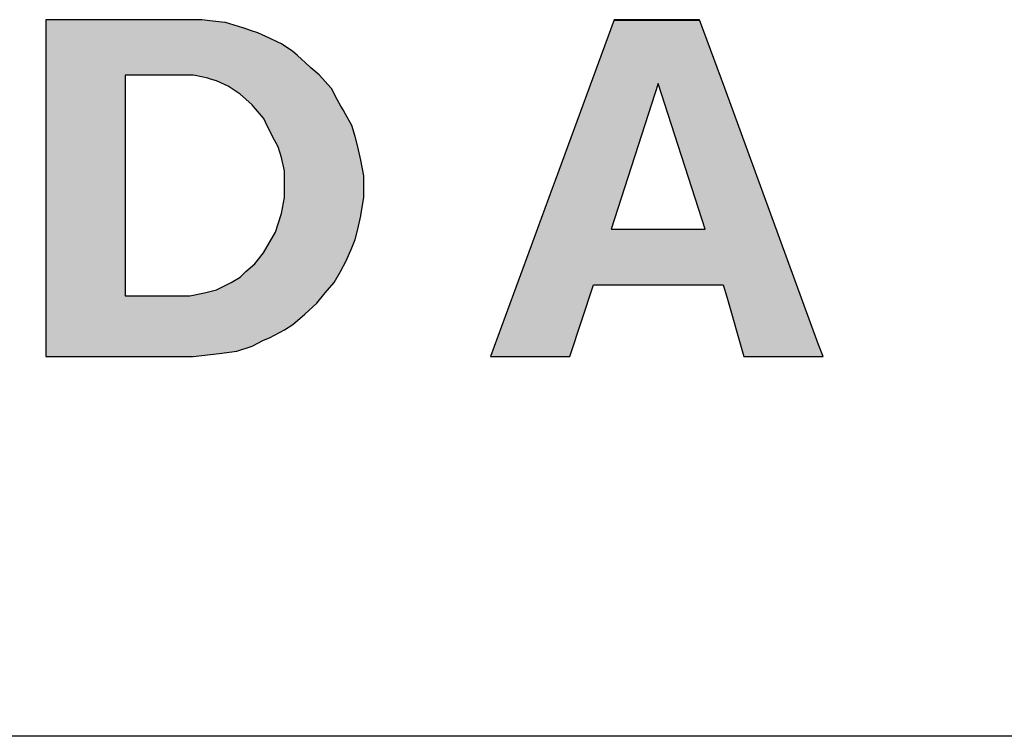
# Model space of a CAD drawing. Extents: x -1825 to 98, y 5678 to 6985.
# Tile 74 of 86: x 12.37 to 19.2, y 6489.02 to 6493.99. Entities that reach past the tile are written whole.
import ezdxf

# ---------------------------------------------------------------- set-up
doc = ezdxf.new("R2010")
doc.units = 0
doc.header["$MEASUREMENT"] = 0
doc.layers.add('CARIMBO', color=7, linetype='CONTINUOUS')

msp = doc.modelspace()

# ---------------------------------------------------------------- hatches: boundary and pattern name
at = {"layer": 'CARIMBO'}
h = msp.add_hatch(color=7, dxfattribs=at)
h.paths.add_polyline_path([(13.694, 6493.9836), (13.6366, 6493.9904), (13.6088, 6493.9904), (13.5773, 6493.9904), (13.4928, 6493.9904), (13.3936, 6493.9904), (13.2965, 6493.9904), (13.1674, 6493.9904), (13.0118, 6493.9904), (12.8896, 6493.9904), (12.7727, 6493.9904), (12.5559, 6493.9904), (12.5559, 6493.9841), (12.5559, 6493.8796), (12.5559, 6493.7949), (12.5559, 6493.7245), (12.5559, 6493.6078), (12.5559, 6493.5108), (12.5559, 6493.4084), (12.5559, 6493.2972), (12.5559, 6493.1879), (12.5559, 6493.0611), (12.5559, 6492.9375), (12.5559, 6492.8645), (12.5559, 6492.7452), (12.5559, 6492.7022), (12.5559, 6492.6136), (12.5559, 6492.512), (12.5559, 6492.4199), (12.5559, 6492.2878), (12.5559, 6491.6546), (13.5773, 6491.6546), (13.7585, 6491.6743), (13.8804, 6491.6908), (13.9858, 6491.727), (14.0649, 6491.7666), (14.1078, 6491.783), (14.2099, 6491.8391), (14.2692, 6491.8753), (14.3516, 6491.9478), (14.4339, 6492.0236), (14.4932, 6492.096), (14.5558, 6492.1685), (14.5986, 6492.2443), (14.6381, 6492.3168), (14.6777, 6492.409), (14.7007, 6492.4651), (14.7205, 6492.5375), (14.7403, 6492.6298), (14.7412, 6492.6356), (14.76, 6492.7583), (14.76, 6492.8308), (14.76, 6492.9066), (14.7403, 6493.0153), (14.7205, 6493.1075), (14.7007, 6493.18), (14.6777, 6493.2558), (14.6345, 6493.335), (14.6184, 6493.3645), (14.6023, 6493.3917), (14.5755, 6493.437), (14.536, 6493.5128), (14.5312, 6493.5182), (14.4537, 6493.605), (14.4515, 6493.607), (14.3944, 6493.6577), (14.3517, 6493.6959), (14.3318, 6493.7138), (14.2977, 6493.7442), (14.2692, 6493.7698), (14.1901, 6493.8225), (14.1638, 6493.8351), (14.1078, 6493.862), (14.0558, 6493.8849), (14.0254, 6493.8983), (13.9812, 6493.914), (13.9232, 6493.9345), (13.9214, 6493.9351), (13.8013, 6493.9707), (13.7965, 6493.9713)])
h.paths.add_polyline_path([(13.6794, 6493.5853), (13.6985, 6493.5789), (13.7387, 6493.5655), (13.7937, 6493.5413), (13.8211, 6493.5293), (13.9035, 6493.4732), (13.9415, 6493.4398), (13.9858, 6493.4008), (13.9959, 6493.3891), (14.0649, 6493.3085), (14.069, 6493.3002), (14.0789, 6493.2797), (14.1275, 6493.18), (14.1671, 6493.1075), (14.1901, 6493.035), (14.2099, 6492.9428), (14.2099, 6492.9207), (14.2099, 6492.8308), (14.2099, 6492.7583), (14.1901, 6492.6463), (14.1671, 6492.5738), (14.1473, 6492.5178), (14.1078, 6492.4453), (14.0649, 6492.3728), (14.0056, 6492.297), (13.943, 6492.2443), (13.9035, 6492.2048), (13.8409, 6492.1685), (13.7387, 6492.1158), (13.6564, 6492.096), (13.5542, 6492.0763), (13.1062, 6492.0763), (13.1062, 6492.3541), (13.1062, 6492.4372), (13.1062, 6492.508), (13.1062, 6492.6241), (13.1062, 6492.6991), (13.1062, 6492.7632), (13.1062, 6492.8547), (13.1062, 6492.9672), (13.1062, 6493.0663), (13.1062, 6493.1633), (13.1062, 6493.2315), (13.1062, 6493.3183), (13.1062, 6493.4426), (13.1062, 6493.5151), (13.1062, 6493.605), (13.1418, 6493.605), (13.2708, 6493.605), (13.3646, 6493.605), (13.442, 6493.605), (13.5542, 6493.605), (13.5773, 6493.605), (13.5909, 6493.6024)], flags=16)
h = msp.add_hatch(color=7, dxfattribs=at)
h.paths.add_polyline_path([(17.0906, 6493.9872), (16.4952, 6493.9872), (16.0875, 6492.8754), (16.067, 6492.8196), (15.965, 6492.5416), (15.9208, 6492.421), (15.7417, 6491.9325), (15.6397, 6491.6546), (16.19, 6491.6546), (16.3547, 6492.1521), (16.5934, 6492.1521), (17.1436, 6492.1521), (17.2541, 6492.1521), (17.2778, 6492.0688), (17.3958, 6491.6546), (17.946, 6491.6546), (17.9135, 6491.7432), (17.2639, 6493.5145)])
h.paths.add_polyline_path([(16.8028, 6493.549), (17.129, 6492.5375), (16.4766, 6492.5375)], flags=16)

# ---------------------------------------------------------------- linework, layer by layer
at = {"layer": 'CARIMBO', "color": 7}
msp.add_line((16.4964, 6493.9872), (17.0894, 6493.9872), dxfattribs=at)
at = {"layer": 'CARIMBO', "color": 6}
msp.add_line((42.8331, 6489.0202), (4.3689, 6489.0202), dxfattribs=at)
at = {"layer": 'CARIMBO', "color": 7, "invisible_edges": 5}
for points in [[(12.5559, 6493.9841), (14.7403, 6492.6298), (14.7412, 6492.6356), (12.5559, 6493.9904)], [(12.5559, 6493.9904), (14.7412, 6492.6356), (14.76, 6492.7583), (12.7727, 6493.9904)], [(12.5559, 6493.8796), (14.7205, 6492.5375), (14.7403, 6492.6298), (12.5559, 6493.9841)], [(12.7727, 6493.9904), (14.76, 6492.7583), (14.76, 6492.8308), (12.8896, 6493.9904)], [(12.8896, 6493.9904), (14.76, 6492.8308), (14.76, 6492.9066), (13.0118, 6493.9904)], [(13.0118, 6493.9904), (14.76, 6492.9066), (14.7403, 6493.0153), (13.1674, 6493.9904)], [(13.1674, 6493.9904), (14.7403, 6493.0153), (14.7205, 6493.1075), (13.2965, 6493.9904)], [(13.2965, 6493.9904), (14.7205, 6493.1075), (14.7007, 6493.18), (13.3936, 6493.9904)], [(13.3936, 6493.9904), (14.7007, 6493.18), (14.6777, 6493.2558), (13.4928, 6493.9904)], [(13.4928, 6493.9904), (14.6777, 6493.2558), (14.6345, 6493.335), (13.5773, 6493.9904)], [(13.5773, 6493.9904), (14.6345, 6493.335), (14.6184, 6493.3645), (13.6088, 6493.9904)], [(13.6088, 6493.9904), (14.6184, 6493.3645), (14.6023, 6493.3917), (13.6366, 6493.9904)], [(13.6366, 6493.9904), (14.6023, 6493.3917), (14.5755, 6493.437), (13.694, 6493.9836)], [(13.694, 6493.9836), (14.5755, 6493.437), (14.536, 6493.5128), (13.7965, 6493.9713)], [(16.0875, 6492.8754), (17.9135, 6491.7432), (17.2639, 6493.5145), (16.4964, 6493.9904)], [(16.4964, 6493.9904), (17.2639, 6493.5145), (17.0894, 6493.9904)], [(13.7965, 6493.9713), (14.536, 6493.5128), (14.5312, 6493.5182), (13.8013, 6493.9707)], [(13.8013, 6493.9707), (14.5312, 6493.5182), (14.4537, 6493.605), (13.9214, 6493.9351)], [(13.9214, 6493.9351), (14.4537, 6493.605), (14.4515, 6493.607), (13.9232, 6493.9345)], [(13.9232, 6493.9345), (14.4515, 6493.607), (14.3944, 6493.6577), (13.9812, 6493.914)], [(13.9812, 6493.914), (14.3944, 6493.6577), (14.3517, 6493.6959), (14.0254, 6493.8983)], [(12.5559, 6493.7949), (14.7007, 6492.4651), (14.7205, 6492.5375), (12.5559, 6493.8796)], [(14.0254, 6493.8983), (14.3517, 6493.6959), (14.3318, 6493.7138), (14.0558, 6493.8849)], [(14.0558, 6493.8849), (14.3318, 6493.7138), (14.2977, 6493.7442), (14.1078, 6493.862)], [(14.1078, 6493.862), (14.2977, 6493.7442), (14.2692, 6493.7698), (14.1638, 6493.8351)], [(12.5559, 6493.7245), (14.6777, 6492.409), (14.7007, 6492.4651), (12.5559, 6493.7949)], [(14.1638, 6493.8351), (14.2692, 6493.7698), (14.1901, 6493.8225)], [(12.5559, 6493.6078), (14.6381, 6492.3168), (14.6777, 6492.409), (12.5559, 6493.7245)], [(12.5559, 6493.5108), (14.5986, 6492.2443), (14.6381, 6492.3168), (12.5559, 6493.6078)], [(13.1062, 6493.5151), (14.2099, 6492.8308), (14.2099, 6492.9207), (13.1062, 6493.605)], [(13.1062, 6493.605), (14.2099, 6492.9207), (14.2099, 6492.9428), (13.1418, 6493.605)], [(13.1418, 6493.605), (14.2099, 6492.9428), (14.1901, 6493.035), (13.2708, 6493.605)], [(13.2708, 6493.605), (14.1901, 6493.035), (14.1671, 6493.1075), (13.3646, 6493.605)], [(13.3646, 6493.605), (14.1671, 6493.1075), (14.1275, 6493.18), (13.442, 6493.605)], [(13.442, 6493.605), (14.1275, 6493.18), (14.0789, 6493.2797), (13.5542, 6493.605)], [(13.5542, 6493.605), (14.0789, 6493.2797), (14.069, 6493.3002), (13.5773, 6493.605)], [(13.5773, 6493.605), (14.069, 6493.3002), (14.0649, 6493.3085), (13.5909, 6493.6024)], [(13.5909, 6493.6024), (14.0649, 6493.3085), (13.9959, 6493.3891), (13.6794, 6493.5853)], [(13.6794, 6493.5853), (13.9959, 6493.3891), (13.9858, 6493.4008), (13.6985, 6493.5789)], [(13.6985, 6493.5789), (13.9858, 6493.4008), (13.9415, 6493.4398), (13.7387, 6493.5655)], [(12.5559, 6493.4084), (14.5558, 6492.1685), (14.5986, 6492.2443), (12.5559, 6493.5108)], [(13.1062, 6493.4426), (14.2099, 6492.7583), (14.2099, 6492.8308), (13.1062, 6493.5151)], [(13.7387, 6493.5655), (13.9415, 6493.4398), (13.9035, 6493.4732), (13.7937, 6493.5413)], [(13.7937, 6493.5413), (13.9035, 6493.4732), (13.8211, 6493.5293)], [(13.1062, 6493.3183), (14.1901, 6492.6463), (14.2099, 6492.7583), (13.1062, 6493.4426)], [(12.5559, 6493.2972), (14.4932, 6492.096), (14.5558, 6492.1685), (12.5559, 6493.4084)], [(12.5559, 6493.1879), (14.4339, 6492.0236), (14.4932, 6492.096), (12.5559, 6493.2972)], [(13.1062, 6493.2315), (14.1671, 6492.5738), (14.1901, 6492.6463), (13.1062, 6493.3183)], [(13.1062, 6493.1633), (14.1473, 6492.5178), (14.1671, 6492.5738), (13.1062, 6493.2315)], [(12.5559, 6493.0611), (14.3516, 6491.9478), (14.4339, 6492.0236), (12.5559, 6493.1879)], [(13.1062, 6493.0663), (14.1078, 6492.4453), (14.1473, 6492.5178), (13.1062, 6493.1633)], [(12.5559, 6492.9375), (14.2692, 6491.8753), (14.3516, 6491.9478), (12.5559, 6493.0611)], [(13.1062, 6492.9672), (14.0649, 6492.3728), (14.1078, 6492.4453), (13.1062, 6493.0663)], [(13.1062, 6492.8547), (14.0056, 6492.297), (14.0649, 6492.3728), (13.1062, 6492.9672)], [(12.5559, 6492.8645), (14.2099, 6491.8391), (14.2692, 6491.8753), (12.5559, 6492.9375)], [(12.5559, 6492.7452), (14.1078, 6491.783), (14.2099, 6491.8391), (12.5559, 6492.8645)], [(13.1062, 6492.7632), (13.943, 6492.2443), (14.0056, 6492.297), (13.1062, 6492.8547)], [(15.965, 6492.5416), (16.5934, 6492.1521), (17.1436, 6492.1521), (16.067, 6492.8196)], [(16.067, 6492.8196), (17.1436, 6492.1521), (17.2541, 6492.1521), (16.0875, 6492.8754)], [(13.1062, 6492.6991), (13.9035, 6492.2048), (13.943, 6492.2443), (13.1062, 6492.7632)], [(12.5559, 6492.7022), (14.0649, 6491.7666), (14.1078, 6491.783), (12.5559, 6492.7452)], [(12.5559, 6492.6136), (13.9858, 6491.727), (14.0649, 6491.7666), (12.5559, 6492.7022)], [(13.1062, 6492.6241), (13.8409, 6492.1685), (13.9035, 6492.2048), (13.1062, 6492.6991)], [(12.5559, 6492.512), (13.8804, 6491.6908), (13.9858, 6491.727), (12.5559, 6492.6136)], [(13.1062, 6492.508), (13.7387, 6492.1158), (13.8409, 6492.1685), (13.1062, 6492.6241)], [(12.5559, 6492.4199), (13.7585, 6491.6743), (13.8804, 6491.6908), (12.5559, 6492.512)], [(13.1062, 6492.4372), (13.6564, 6492.096), (13.7387, 6492.1158), (13.1062, 6492.508)], [(15.9208, 6492.421), (16.3547, 6492.1521), (16.5934, 6492.1521), (15.965, 6492.5416)], [(12.5559, 6492.2878), (13.5773, 6491.6546), (13.7585, 6491.6743), (12.5559, 6492.4199)], [(13.1062, 6492.3541), (13.5542, 6492.0763), (13.6564, 6492.096), (13.1062, 6492.4372)], [(15.7417, 6491.9325), (16.19, 6491.6546), (16.3547, 6492.1521), (15.9208, 6492.421)], [(13.1062, 6492.0763), (13.1062, 6492.0763), (13.5542, 6492.0763), (13.1062, 6492.3541)], [(12.5559, 6491.6546), (12.5559, 6491.6546), (13.5773, 6491.6546), (12.5559, 6492.2878)], [(17.2778, 6492.0688), (17.946, 6491.6546), (17.9135, 6491.7432), (17.2541, 6492.1521)], [(17.3958, 6491.6546), (17.3958, 6491.6546), (17.946, 6491.6546), (17.2778, 6492.0688)], [(15.6397, 6491.6546), (15.6397, 6491.6546), (16.19, 6491.6546), (15.7417, 6491.9325)]]:
    msp.add_3dface(points, dxfattribs=at)
at = {"layer": 'CARIMBO', "color": 7}
msp.add_3dface([(16.8028, 6493.549), (16.4766, 6492.5375), (17.129, 6492.5375), (16.8028, 6493.549)], dxfattribs=at)
msp.add_3dface([(16.8028, 6493.549), (16.4766, 6492.5375), (17.129, 6492.5375), (16.8028, 6493.549)], dxfattribs=at)

doc.saveas('drawing.dxf')
